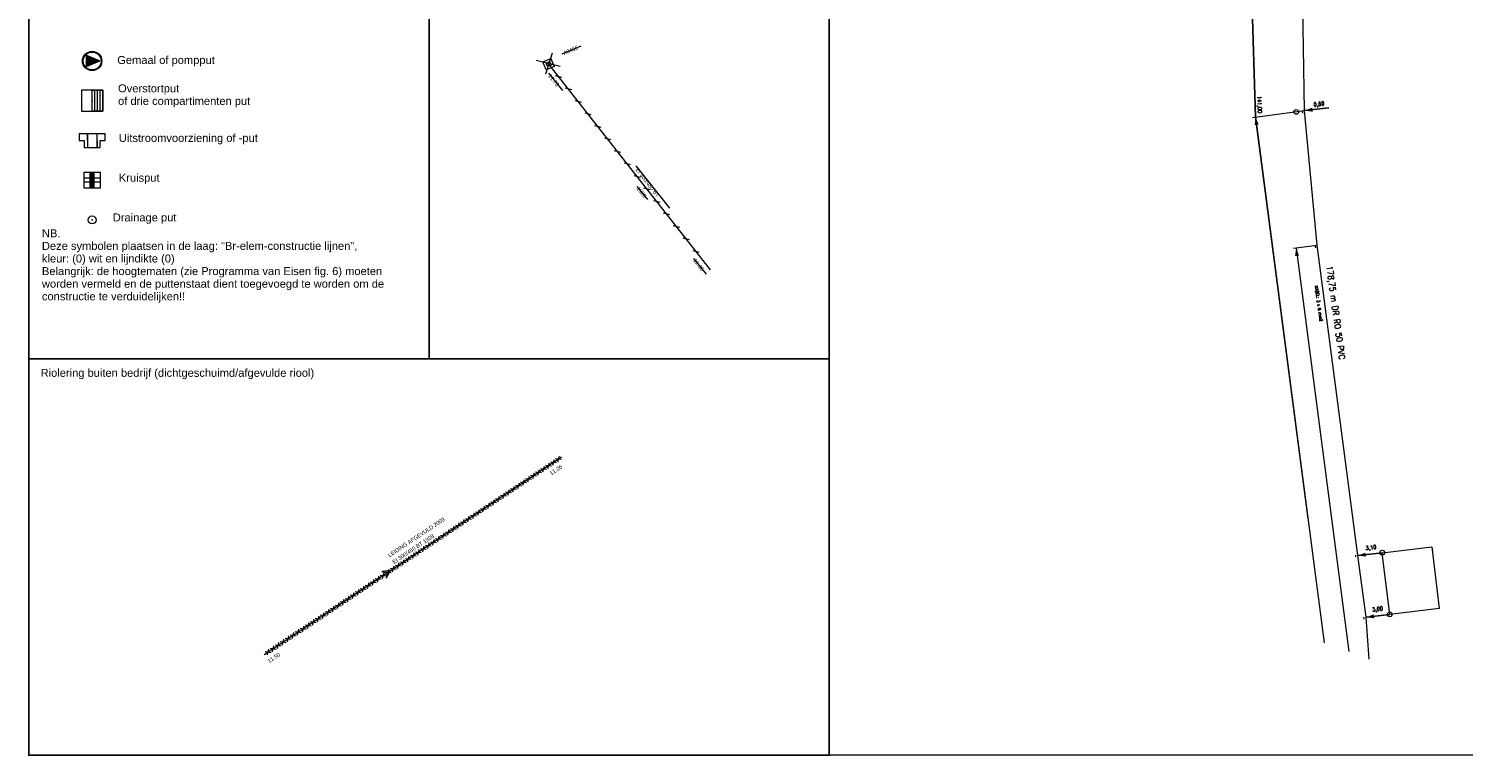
# Model space of a CAD drawing. Header units: metres. Extents: x 134035 to 140154, y 395174 to 396296.
# Tile 10 of 24: x 139852 to 140032, y 396025 to 396116. Entities that reach past the tile are written whole.
import ezdxf
from ezdxf.enums import TextEntityAlignment as Align

# ---------------------------------------------------------------- set-up
doc = ezdxf.new("R2010")
doc.units = ezdxf.units.M
doc.header["$MEASUREMENT"] = 0
doc.linetypes.add('DGN Style 3', pattern=[313.361748, 223.82982, -89.531928])
doc.linetypes.add('DGN Style 6', pattern=[425.724318, 0.22383, -89.531928, 156.680874, -89.531928, 0.22383, -89.531928])
for name, color, linetype, lineweight in [('Br-aansl-hulpst rwa inlaat', 4, 'Continuous', 0), ('Br-druk-aangesloten pand contour', 1, 'Continuous', 13), ('Br-druk-drukrioolleiding', 6, 'Continuous', 13), ('Br-druk-maatvoering hulplijn', 7, 'Continuous', 40), ('Br-druk-maatvoering pijl_tekst', 7, 'Continuous', 0), ('Br-druk-maatvoering referentie punt', 7, 'Continuous', 0), ('Br-druk-tekst drukriool_vrijverval leiding', 7, 'Continuous', 0), ('Br-druk-tekst kabel', 7, 'Continuous', 0), ('Br-druk-voedingskabel', 1, 'Continuous', 13), ('Br-elem-constructie lijnen', 7, 'Continuous', 0), ('Br-text-commentaarteksten', 7, 'Continuous', 0), ('Level 18', 7, 'Continuous', 0)]:
    doc.layers.add(name, color=color, linetype=linetype, lineweight=lineweight)
doc.styles.add('1.5mm', font='Arial.ttf', dxfattribs={"height": 0.0015})
doc.styles.add('2.5mm', font='Arial.ttf', dxfattribs={"height": 0.0025})
doc.styles.get("Standard").update_dxf_attribs({"font": 'txt.shx'})
doc.styles.add('Style-STANDARD', font='STANDARD.shx')
doc.dimstyles.get("Standard").update_dxf_attribs({"dimtxt": 180, "dimasz": 180, "dimexe": 180, "dimexo": 62.5, "dimgap": 90, "dimtad": 0, "dimtih": 1, "dimtoh": 1, "dimdec": 4, "dimzin": 1, "dimdsep": 46, "dimtxsty": 'Standard', "dimcen": 0.09, "dimadec": 0, "dimazin": 0, "dimtfac": 1, "dimtdec": 4, "dimtofl": 0, "dimtmove": 1, "dimatfit": 3, "dimfxl": 1, "dimtolj": 1, "dimtzin": 1, "dimarcsym": 0})

# ---------------------------------------------------------------- blocks, each defined once
blk = doc.blocks.new('IMENV')
at = {"layer": 'Br-elem-constructie lijnen', "linetype": 'Continuous', "flags": 128}
for points in [[(0.55, 0.55), (0.55, -0.55), (-0.55, -0.55), (-0.55, 0.55), (0.55, 0.55)], [(0.25, 0.25), (0.25, -0.25), (-0.25, -0.25), (-0.25, 0.25), (0.25, 0.25)]]:
    blk.add_lwpolyline(points, close=True, dxfattribs=at)
at = {"layer": 'Br-elem-constructie lijnen', "linetype": 'Continuous'}
blk.add_point((0, 0), dxfattribs=at)
blk = doc.blocks.new('DIR')
at = {"layer": 'Br-elem-constructie lijnen', "linetype": 'Continuous', "flags": 128}
blk.add_lwpolyline([(-0.5, 0.5), (0, 0), (-0.5, -0.5), (0.5, 0), (-0.5, 0.5)], close=True, dxfattribs=at)
blk = doc.blocks.new('GEML')
at = {"layer": 'Br-elem-constructie lijnen', "linetype": 'Continuous'}
for p, q in [((-0.73, -0.7), (-0.73, 0.71)), ((-0.73, 0.71), (0.98, 0)), ((-0.73, -0.7), (0.98, 0)), ((-0.6, -0.65), (-0.6, 0.66)), ((-0.5, -0.61), (-0.5, 0.62)), ((-0.4, -0.57), (-0.4, 0.57)), ((-0.3, -0.53), (-0.3, 0.53)), ((-0.2, -0.48), (-0.2, 0.49)), ((-0.1, -0.44), (-0.1, 0.45)), ((0, 0), (0, 0.41)), ((0, 0.41), (0, 0.37)), ((0, -0.4), (0, 0)), ((0.1, -0.36), (0.1, 0.37)), ((0.2, -0.32), (0.2, 0.33)), ((0.3, -0.28), (0.3, 0.28)), ((0.4, -0.24), (0.4, 0.24)), ((0.5, -0.19), (0.5, 0.2)), ((0.6, -0.15), (0.6, 0.16)), ((0.7, -0.11), (0.7, 0.12)), ((0.8, -0.07), (0.8, 0.08)), ((0.9, -0.03), (0.9, 0.04))]:
    blk.add_line(p, q, dxfattribs=at)
for radius in [1.22, 1.12]:
    blk.add_circle((0, 0), radius, dxfattribs=at)
blk = doc.blocks.new('*U19')
at = {"layer": 'Br-elem-constructie lijnen', "linetype": 'Continuous'}
for p, q in [((0, 0.5), (-0.5, 0.5)), ((-0.5, 0.5), (-0.5, -0.5)), ((0.5, 0.5), (0, 0.5)), ((0, 0.5), (0.1, 0.5)), ((0.2, 0.5), (0.3, 0.5)), ((0.4, 0.5), (0.5, 0.5)), ((0.5, -0.5), (0.5, 0.5)), ((0.5, 0.5), (0.5, -0.5)), ((-0.5, -0.5), (0.5, -0.5)), ((0.5, -0.5), (0, -0.5)), ((0.1, -0.5), (0.2, -0.5)), ((0.3, -0.5), (0.4, -0.5))]:
    blk.add_line(p, q, dxfattribs=at)
blk.add_point((0, 0), dxfattribs=at)
blk = doc.blocks.new('EOGE')
at = {"layer": 'Br-elem-constructie lijnen', "linetype": 'Continuous'}
for p, q in [((0, 0), (0, 1.33)), ((0, -1.33), (0, 0)), ((0.33, -1.33), (0.33, 1.33)), ((0.67, -1.33), (0.67, 1.33)), ((1, -1.33), (1, 1.33))]:
    blk.add_line(p, q, dxfattribs=at)
at = {"layer": 'Br-elem-constructie lijnen', "linetype": 'Continuous', "xscale": 2.662003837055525, "yscale": 2.662003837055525, "zscale": 2.662003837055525}
blk.add_blockref('*U19', (0, 0), dxfattribs=at)
blk = doc.blocks.new('UIT')
at = {"layer": 'Br-elem-constructie lijnen', "linetype": 'Continuous'}
for p, q in [((-1.64, 0.87), (-0.6, 0.88)), ((-1.64, 0.87), (-1.64, -0.01)), ((-1.64, 0.87), (-0.6, 0.87)), ((-0.61, 0.88), (-0.6, -0.88)), ((-0.6, 0.88), (-0.59, -0.88)), ((-0.6, 0.88), (0.6, 0.88)), ((0.59, 0.88), (0.6, -0.88)), ((0.6, 0.88), (1.64, 0.89)), ((0.6, 0.88), (1.64, 0.89)), ((0.6, 0.88), (0.61, -0.88)), ((1.01, -0.87), (1, 0.01)), ((1, 0.01), (1.64, 0.01)), ((1.64, 0.01), (1.64, 0.89)), ((-1.64, -0.01), (-1, -0.01)), ((-1, -0.01), (-0.99, -0.89)), ((-0.99, -0.89), (-0.59, -0.88)), ((-0.59, -0.88), (0.61, -0.87)), ((-0.59, -0.88), (0.61, -0.88)), ((0.61, -0.88), (1.01, -0.87))]:
    blk.add_line(p, q, dxfattribs=at)
blk = doc.blocks.new('TM_0.5')
at = {"layer": 'Br-aansl-hulpst rwa inlaat', "color": 71, "linetype": 'Continuous', "lineweight": 0}
blk.add_line((0, 0), (-1, 0), dxfattribs=at)
at = {"layer": 'Level 18', "color": 71, "linetype": 'Continuous', "lineweight": 0, "extrusion": (0, 0, -1)}
blk.add_solid([(1, 0.25), (1, -0.25), (0, 0)], dxfattribs=at)
blk = doc.blocks.new('TM')
at = {"color": 0, "linetype": 'ByBlock', "lineweight": -2, "extrusion": (0, 0, -1)}
blk.add_solid([(4, 0.996), (3.998, -1.006), (0, 0)], dxfattribs=at)
blk = doc.blocks.new('KRSC')
at = {"layer": 'Br-elem-constructie lijnen', "linetype": 'Continuous'}
for p, q in [((1, 0.25), (-1, 0.25)), ((-0.25, -1), (-0.25, 1)), ((-0.15, -1), (-0.15, 1)), ((-0.05, -1), (-0.05, 1)), ((0.05, -1), (0.05, 1)), ((0.15, -1), (0.15, 1)), ((0.25, -1), (0.25, 1)), ((1, -0.25), (-1, -0.25))]:
    blk.add_line(p, q, dxfattribs=at)
at = {"layer": 'Br-elem-constructie lijnen', "linetype": 'Continuous', "flags": 128}
blk.add_lwpolyline([(-1, 1), (1, 1), (1, -1), (-1, -1), (-1, 1)], close=True, dxfattribs=at)
blk = doc.blocks.new('DRAI')
at = {"layer": 'Br-elem-constructie lijnen', "linetype": 'Continuous'}
blk.add_circle((0, 0), 0.499, dxfattribs=at)
blk.add_point((0, 0), dxfattribs=at)

msp = doc.modelspace()

# ---------------------------------------------------------------- linework, layer by layer
at = {"flags": 128}
for points in [[(139852.057, 396124.436), (139902.387, 396124.436), (139902.387, 396074.563), (139852.057, 396074.563), (139852.057, 396124.436)], [(139852.057, 396074.563), (139952.717, 396074.563), (139952.717, 396024.689), (139852.057, 396024.689), (139852.057, 396074.563)]]:
    msp.add_lwpolyline(points, close=True, dxfattribs=at)
at = {"layer": 'Br-druk-aangesloten pand contour', "flags": 128}
msp.add_lwpolyline([(140023.177, 396042.422), (140022.228, 396050.19), (140028.473, 396050.938), (140029.404, 396043.168), (140023.177, 396042.422)], close=True, dxfattribs=at)
at = {"layer": 'Br-druk-drukrioolleiding', "color": 6, "linetype": 'Continuous', "lineweight": 13, "flags": 128}
msp.add_lwpolyline([(140020.583, 396036.81), (140020.198, 396042.064), (140019.151, 396049.821), (140014.057, 396088.871), (140012.46, 396105.812), (140011.642, 396155.882), (140010.242, 396156.864), (139997.388, 396156.225)], dxfattribs=at)
at = {"layer": 'Br-druk-maatvoering hulplijn', "color": 7, "linetype": 'DGN Style 3', "lineweight": 0}
for p, q in [((140005.915, 396104.959), (140012.46, 396105.812)), ((140011.086, 396088.497), (140014.061, 396088.885))]:
    msp.add_line(p, q, dxfattribs=at)
at = {"layer": 'Br-druk-maatvoering pijl_tekst', "color": 7, "linetype": 'Continuous', "lineweight": 0}
for p, q in [((140006.312, 396105.01), (140014.936, 396038.84)), ((140012.903, 396054.438), (140006.313, 396105.01)), ((140011.393, 396088.537), (140018.014, 396037.734))]:
    msp.add_line(p, q, dxfattribs=at)
at = {"layer": 'Br-druk-maatvoering referentie punt', "color": 7, "linetype": 'Continuous', "lineweight": 0}
for centre in [(140011.427, 396105.65), (140022.228, 396050.19), (140023.177, 396042.422)]:
    msp.add_circle(centre, 0.3, dxfattribs=at)
at = {"layer": 'Br-druk-voedingskabel', "color": 1, "linetype": 'DGN Style 6', "lineweight": 13}
for p, q in [((140011.384, 396155.685), (140012.164, 396105.722)), ((140012.164, 396105.722), (140013.818, 396088.765)), ((140013.818, 396088.765), (140018.861, 396049.868)), ((140018.861, 396049.868), (140019.885, 396042.057)), ((140019.885, 396042.057), (140020.26, 396036.926))]:
    msp.add_line(p, q, dxfattribs=at)
at = {"layer": 'Br-elem-constructie lijnen', "linetype": 'Continuous'}
for p, q in [((139919.142, 396112.955), (139921.509, 396113.965)), ((139915.848, 396112.152), (139918.887, 396111.394)), ((139917.889, 396113.051), (139917.03, 396110.399)), ((139917.393, 396110.523), (139919.159, 396108.335)), ((139918.264, 396110.25), (139919.049, 396110.039)), ((139919.499, 396108.676), (139920.284, 396108.466)), ((139920.733, 396107.103), (139921.518, 396106.892)), ((139921.967, 396105.529), (139922.753, 396105.319)), ((139923.202, 396103.955), (139923.987, 396103.745)), ((139924.436, 396102.382), (139925.221, 396102.171)), ((139925.671, 396100.808), (139926.456, 396100.598)), ((139926.905, 396099.235), (139927.69, 396099.024)), ((139928.4, 396098.883), (139932.628, 396093.557)), ((139928.139, 396097.661), (139928.925, 396097.451)), ((139928.532, 396096.259), (139929.853, 396094.624)), ((139929.374, 396096.087), (139930.159, 396095.877)), ((139930.608, 396094.514), (139931.394, 396094.303)), ((139931.843, 396092.94), (139932.628, 396092.73)), ((139933.077, 396091.367), (139933.862, 396091.156)), ((139934.312, 396089.793), (139935.097, 396089.583)), ((139935.546, 396088.219), (139936.331, 396088.009)), ((139935.62, 396087.211), (139937.242, 396085.239))]:
    msp.add_line(p, q, dxfattribs=at)
at = {"layer": 'Br-elem-constructie lijnen', "color": 7, "linetype": 'Continuous', "lineweight": 0}
for p, q in [((139919.028, 396062.216), (139881.67, 396037.354)), ((139916.709, 396060.348), (139916.904, 396061.078)), ((139917.039, 396061.217), (139917.787, 396061.116)), ((139917.339, 396060.767), (139917.534, 396061.497)), ((139917.668, 396061.637), (139918.417, 396061.536)), ((139917.969, 396061.186), (139918.164, 396061.916)), ((139918.297, 396062.057), (139919.046, 396061.955)), ((139918.599, 396061.604), (139918.794, 396062.334)), ((139914.19, 396058.673), (139914.385, 396059.403)), ((139914.52, 396059.541), (139915.269, 396059.439)), ((139914.82, 396059.091), (139915.015, 396059.821)), ((139915.15, 396059.96), (139915.898, 396059.859)), ((139915.45, 396059.51), (139915.645, 396060.24)), ((139915.779, 396060.379), (139916.528, 396060.277)), ((139916.079, 396059.929), (139916.274, 396060.659)), ((139916.409, 396060.798), (139917.157, 396060.697)), ((139911.373, 396057.443), (139912.122, 396057.342)), ((139911.67, 396056.997), (139911.865, 396057.727)), ((139912.002, 396057.863), (139912.751, 396057.761)), ((139912.3, 396057.416), (139912.495, 396058.146)), ((139912.632, 396058.282), (139913.38, 396058.181)), ((139912.93, 396057.835), (139913.125, 396058.565)), ((139913.262, 396058.702), (139914.01, 396058.6)), ((139913.56, 396058.254), (139913.755, 396058.984)), ((139913.891, 396059.121), (139914.64, 396059.02)), ((139908.521, 396054.903), (139908.716, 396055.633)), ((139908.855, 396055.766), (139909.604, 396055.665)), ((139909.151, 396055.322), (139909.346, 396056.052)), ((139909.485, 396056.186), (139910.233, 396056.085)), ((139909.781, 396055.741), (139909.976, 396056.471)), ((139910.114, 396056.605), (139910.863, 396056.504)), ((139910.411, 396056.16), (139910.606, 396056.89)), ((139910.744, 396057.025), (139911.492, 396056.923)), ((139911.041, 396056.579), (139911.236, 396057.309)), ((139906.002, 396053.228), (139906.197, 396053.958)), ((139906.337, 396054.089), (139907.086, 396053.988)), ((139906.632, 396053.647), (139906.827, 396054.377)), ((139906.966, 396054.508), (139907.715, 396054.407)), ((139907.261, 396054.066), (139907.456, 396054.796)), ((139907.596, 396054.927), (139908.345, 396054.826)), ((139907.891, 396054.485), (139908.086, 396055.215)), ((139908.225, 396055.347), (139908.974, 396055.245)), ((139903.19, 396051.992), (139903.938, 396051.89)), ((139903.482, 396051.553), (139903.677, 396052.283)), ((139903.819, 396052.411), (139904.568, 396052.31)), ((139904.112, 396051.972), (139904.307, 396052.702)), ((139904.449, 396052.831), (139905.197, 396052.729)), ((139904.742, 396052.391), (139904.937, 396053.121)), ((139905.078, 396053.25), (139905.827, 396053.149)), ((139905.372, 396052.809), (139905.567, 396053.539)), ((139905.708, 396053.67), (139906.457, 396053.568)), ((139900.333, 396049.459), (139900.528, 396050.189)), ((139900.672, 396050.315), (139901.42, 396050.214)), ((139900.963, 396049.878), (139901.158, 396050.608)), ((139901.301, 396050.735), (139902.05, 396050.633)), ((139901.593, 396050.296), (139901.788, 396051.026)), ((139901.931, 396051.154), (139902.679, 396051.053)), ((139902.223, 396050.715), (139902.418, 396051.445)), ((139902.56, 396051.573), (139903.309, 396051.471)), ((139902.852, 396051.134), (139903.047, 396051.864)), ((139897.814, 396047.784), (139898.009, 396048.514)), ((139898.153, 396048.638), (139898.902, 396048.536)), ((139898.443, 396048.202), (139898.639, 396048.932)), ((139898.783, 396049.057), (139899.532, 396048.955)), ((139899.073, 396048.621), (139899.268, 396049.351)), ((139899.412, 396049.476), (139900.161, 396049.375)), ((139899.703, 396049.04), (139899.898, 396049.77)), ((139900.042, 396049.895), (139900.791, 396049.794)), ((139895.006, 396046.541), (139895.755, 396046.439)), ((139895.294, 396046.108), (139895.489, 396046.838)), ((139895.635, 396046.96), (139896.384, 396046.859)), ((139895.924, 396046.527), (139896.119, 396047.257)), ((139896.265, 396047.38), (139897.014, 396047.278)), ((139896.554, 396046.946), (139896.749, 396047.676)), ((139896.895, 396047.799), (139897.644, 396047.698)), ((139897.184, 396047.365), (139897.379, 396048.095)), ((139897.524, 396048.219), (139898.273, 396048.117)), ((139892.145, 396044.014), (139892.34, 396044.744)), ((139892.488, 396044.864), (139893.237, 396044.762)), ((139892.775, 396044.433), (139892.97, 396045.163)), ((139893.118, 396045.283), (139893.867, 396045.182)), ((139893.405, 396044.852), (139893.6, 396045.582)), ((139893.747, 396045.702), (139894.496, 396045.601)), ((139894.034, 396045.271), (139894.23, 396046.001)), ((139894.377, 396046.121), (139895.125, 396046.02)), ((139894.664, 396045.69), (139894.859, 396046.42)), ((139889.625, 396042.339), (139889.821, 396043.069)), ((139889.97, 396043.186), (139890.719, 396043.084)), ((139890.255, 396042.758), (139890.45, 396043.488)), ((139890.6, 396043.605), (139891.349, 396043.504)), ((139890.885, 396043.177), (139891.08, 396043.907)), ((139891.229, 396044.025), (139891.978, 396043.923)), ((139891.515, 396043.596), (139891.71, 396044.326)), ((139891.858, 396044.444), (139892.607, 396044.343)), ((139887.106, 396040.664), (139887.301, 396041.394)), ((139887.452, 396041.509), (139888.201, 396041.407)), ((139887.736, 396041.083), (139887.931, 396041.813)), ((139888.081, 396041.928), (139888.831, 396041.827)), ((139888.366, 396041.502), (139888.561, 396042.232)), ((139888.711, 396042.348), (139889.46, 396042.246)), ((139888.996, 396041.92), (139889.191, 396042.65)), ((139889.34, 396042.767), (139890.089, 396042.666)), ((139884.305, 396039.412), (139885.054, 396039.311)), ((139884.587, 396038.989), (139884.782, 396039.719)), ((139884.934, 396039.831), (139885.683, 396039.73)), ((139885.216, 396039.408), (139885.412, 396040.138)), ((139885.563, 396040.251), (139886.312, 396040.149)), ((139885.846, 396039.826), (139886.041, 396040.556)), ((139886.193, 396040.67), (139886.942, 396040.569)), ((139886.476, 396040.245), (139886.671, 396040.975)), ((139886.823, 396041.089), (139887.571, 396040.988)), ((139881.786, 396037.735), (139882.536, 396037.633)), ((139882.067, 396037.314), (139882.262, 396038.044)), ((139882.416, 396038.154), (139883.165, 396038.053)), ((139882.697, 396037.732), (139882.892, 396038.462)), ((139883.045, 396038.574), (139883.794, 396038.472)), ((139883.327, 396038.151), (139883.522, 396038.881)), ((139883.675, 396038.993), (139884.424, 396038.891)), ((139883.957, 396038.57), (139884.152, 396039.3))]:
    msp.add_line(p, q, dxfattribs=at)
at = {"layer": 'Br-elem-constructie lijnen', "flags": 128}
for points in [[(139952.717, 396207.559), (140053.377, 396207.559), (140053.377, 396024.689), (139952.717, 396024.689), (139952.717, 396207.559)], [(139902.387, 396124.436), (139952.717, 396124.436), (139952.717, 396074.563), (139902.387, 396074.563), (139902.387, 396124.436)]]:
    msp.add_lwpolyline(points, close=True, dxfattribs=at)
at = {"layer": 'Br-elem-constructie lijnen', "linetype": 'Continuous', "flags": 128}
msp.add_lwpolyline([(139917.424, 396111.671), (139937.75, 396085.76)], dxfattribs=at)

# ---------------------------------------------------------------- block references
at = {"layer": 'Br-druk-maatvoering pijl_tekst', "color": 7, "linetype": 'Continuous', "lineweight": 0, "xscale": 0.25, "yscale": 0.2497502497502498}
for p, rotation in [((140006.312, 396105.01), 97.4253081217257), ((140011.393, 396088.537), 97.42546390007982)]:
    msp.add_blockref('TM', p, dxfattribs=dict(at, rotation=rotation))
at = {"layer": 'Br-elem-constructie lijnen', "linetype": 'Continuous'}
for name, p in [('GEML', (139860.036, 396112.061)), ('EOGE', (139860.036, 396107.061)), ('UIT', (139860.036, 396102.061)), ('KRSC', (139860.036, 396097.061)), ('DRAI', (139860.036, 396092.061))]:
    msp.add_blockref(name, p, dxfattribs=at)
for name, p, rotation in [('IMENV', (139917.424, 396111.671), 22.40088734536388), ('DIR', (139897.136, 396047.659), 33.15134869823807)]:
    msp.add_blockref(name, p, dxfattribs=dict(at, rotation=rotation))

# ---------------------------------------------------------------- texts
at = {"layer": 'Br-druk-maatvoering pijl_tekst', "color": 7, "linetype": 'Continuous', "lineweight": 13, "style": 'Style-STANDARD'}
for s, rotation, p in [('141,00', 272.5078, (140006.765, 396107.636)), ('0,60', 7.03007, (140013.596, 396106.564)), ('3,10', 7.03007, (140020.128, 396050.759)), ('3,00', 7.03007, (140020.954, 396043.023))]:
    msp.add_text(s, height=0.5, rotation=rotation, dxfattribs=at).set_placement(p, align=Align.MIDDLE_LEFT)
at = {"layer": 'Br-druk-tekst drukriool_vrijverval leiding', "color": 7, "linetype": 'Continuous', "lineweight": 0, "style": 'Style-STANDARD'}
msp.add_text('178,75 m DR RO 50 PVC', height=0.75, rotation=277.74443, dxfattribs=at).set_placement((140016.396, 396080.379), align=Align.MIDDLE_CENTER)
at = {"layer": 'Br-druk-tekst kabel', "color": 7, "linetype": 'Continuous', "lineweight": 0, "style": 'Style-STANDARD'}
msp.add_text('KABEL: 3 x 6 mm2', height=0.375, rotation=277.50747, dxfattribs=at).set_placement((140014.25, 396081.519), align=Align.MIDDLE_CENTER)
at = {"layer": 'Br-text-commentaarteksten', "color": 7, "linetype": 'Continuous', "lineweight": 0, "style": '2.5mm'}
for s, p in [('Gemaal of pompput', (139863.19, 396111.681)), ('Uitstroomvoorziening of -put', (139863.391, 396101.872)), ('Kruisput', (139863.391, 396096.872)), ('Drainage put', (139862.63, 396091.872))]:
    msp.add_text(s, height=1, dxfattribs=at).set_placement(p)
at = {"layer": 'Br-text-commentaarteksten', "color": 7, "style": '1.5mm'}
msp.add_text('Riolering buiten bedrijf (dichtgeschuimd/afgevulde riool)', height=1, dxfattribs=at).set_placement((139853.556, 396072.32))
at = {"layer": 'Br-text-commentaarteksten', "char_height": 0.5, "style": '1.5mm'}
for s, insert, attachment_point, rotation, line_spacing_factor in [('\\FENGINEERING;A0465', (139919.172, 396113.264), 1, 22.40089, 0.6), ('\\FENGINEERING;11.73', (139917.725, 396110.478), 1, 308.11256, 0.6), ('\\FENGINEERING;EI 300/450 BT', (139928.297, 396098.351), 7, 308.11256, 0.6), ('\\FENGINEERING;1928', (139928.836, 396096.314), 1, 308.11256, 0.6), ('\\FENGINEERING;11.66', (139935.941, 396087.257), 1, 308.11256, 0.6), ('\\FENGINEERING;11.26', (139917.768, 396059.905), 7, 33.64504, 0.6), ('\\FENGINEERING;LEIDING AFGEVULD 2009\\PEI 300/450 BT 1928', (139897.995, 396048.755), 7, 33.64504, 1.2), ('\\FENGINEERING;11.50', (139882.3, 396036.276), 7, 33.64504, 0.6)]:
    msp.add_mtext(s, dxfattribs=dict(at, insert=insert, attachment_point=attachment_point, rotation=rotation, line_spacing_factor=line_spacing_factor))
at = {"layer": 'Br-text-commentaarteksten', "color": 7, "linetype": 'Continuous', "lineweight": 0, "char_height": 1, "attachment_point": 7, "line_spacing_factor": 0.951562, "style": '2.5mm'}
for s, insert in [('Overstortput \\Pof drie compartimenten put ', (139863.296, 396106.227)), ('NB.\\PDeze symbolen plaatsen in de laag: "Br-elem-constructie lijnen", \\Pkleur: (0) wit en lijndikte (0)\\PBelangrijk: de hoogtematen (zie Programma van Eisen fig. 6) moeten \\Pworden vermeld en de puttenstaat dient toegevoegd te worden om de \\Pconstructie te verduidelijken!!', (139853.72, 396081.645))]:
    msp.add_mtext(s, dxfattribs=dict(at, insert=insert))

# ---------------------------------------------------------------- leaders
at = {"layer": 'Br-druk-maatvoering pijl_tekst', "color": 7, "linetype": 'Continuous', "lineweight": 0}
for points in [[(140004.674, 396156.71), (140006.311, 396105.01)], [(140012.459, 396105.811), (140015.538, 396106.18)], [(140019.15, 396049.822), (140022.228, 396050.19)], [(140020.198, 396042.064), (140023.177, 396042.422)]]:
    msp.add_leader(points, dimstyle='Standard', override={"dimtxt": 0.5, "dimasz": 1, "dimgap": 0.25, "dimtad": 1, "dimtxsty": 'Style-STANDARD', "dimldrblk": 'TM_0.5'}, dxfattribs=at)

doc.saveas('drawing.dxf')
